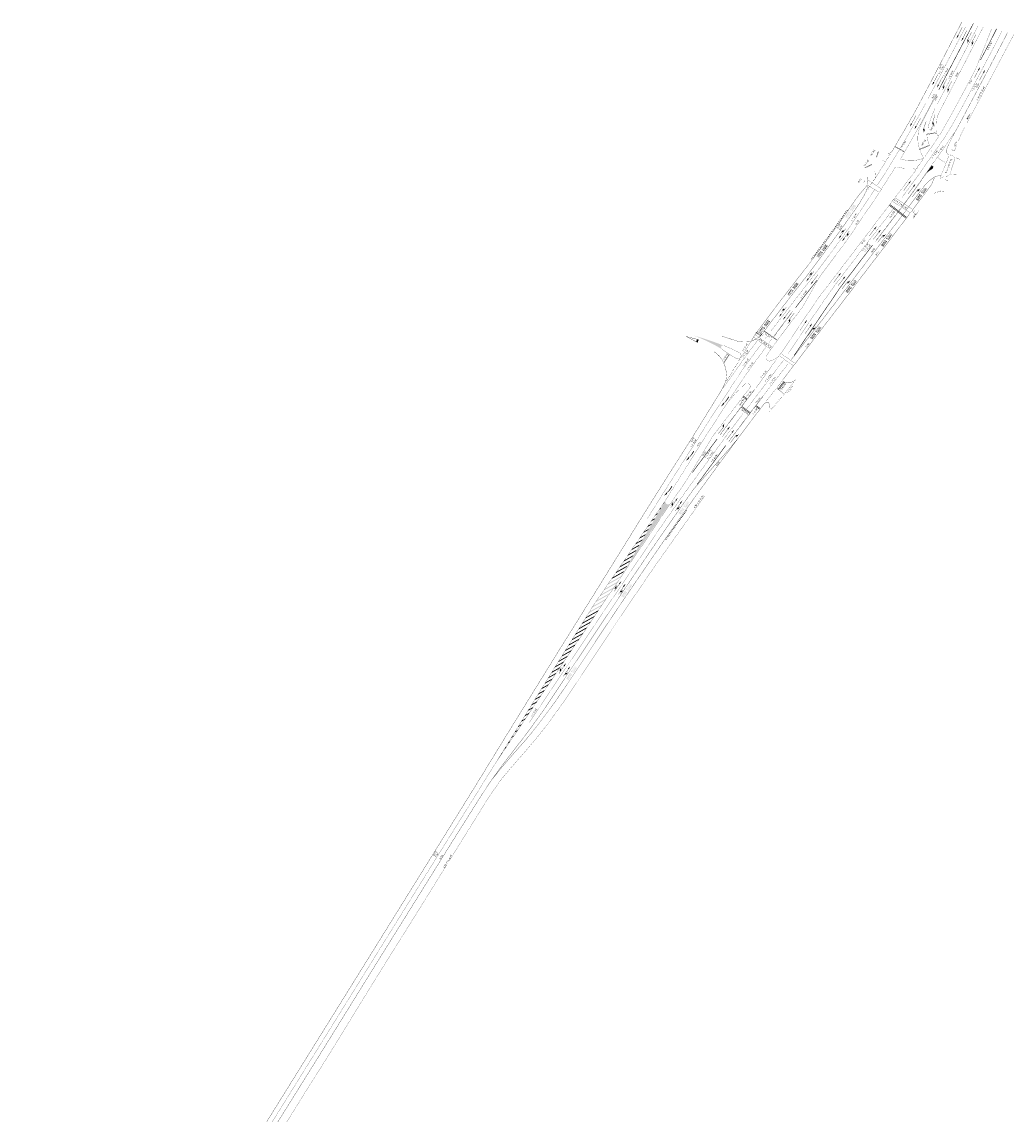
# Model space of a CAD drawing. Extents: x 117783 to 130571, y 447689 to 453929.
# Tile 22 of 22: x 129977 to 130571, y 453275 to 453929. Entities that reach past the tile are written whole.
import ezdxf

# ---------------------------------------------------------------- set-up
doc = ezdxf.new("R2010")
doc.units = 0
doc.header["$LTSCALE"] = 4
doc.header["$MEASUREMENT"] = 0
for name, pattern in [('030270', [0.75, 0.0675, -0.6825]), ('050050', [0.25, 0.1175, -0.1325]), ('11', [0.5, 0.25, -0.25]), ('13', [1, 0.25, -0.75])]:
    doc.linetypes.add(name, pattern=pattern)
for name, color, linetype in [('TM-ASS-T_C_10', 7, 'CONTINUOUS'), ('TM-KTS-T_C_15', 7, 'CONTINUOUS'), ('TM-L_03-27_10', 7, '030270'), ('TM-L_05-05_10', 7, '050050'), ('TM-L_1-1_10', 7, '11'), ('TM-L_1-3_10', 7, '13'), ('TM-L_1-3_30', 7, '13'), ('TM-L_C_10', 7, 'CONTINUOUS'), ('TM-L_C_15', 7, 'CONTINUOUS'), ('TM-PIJL', 7, 'CONTINUOUS'), ('TM-STS-T_C_15', 7, 'CONTINUOUS'), ('TM-STS-T_C_30', 7, 'CONTINUOUS'), ('TM-SYMBOOL', 7, 'CONTINUOUS'), ('TM-T025TEKST', 7, 'CONTINUOUS')]:
    doc.layers.add(name, color=color, linetype=linetype)
doc.styles.add('ISO', font='ISO')
doc.styles.get("Standard").update_dxf_attribs({"font": 'ISO'})

# ---------------------------------------------------------------- blocks, each defined once
blk = doc.blocks.new('bus-g')
at = {"layer": 'TM-SYMBOOL'}
h = blk.add_hatch(color=256, dxfattribs=at)
h.paths.add_polyline_path([(-0.33, 9.07), (-0.23, 9.07), (-0.23, 5.07), (-0.33, 5.07)])
h.paths.add_polyline_path([(0.35, 9.07), (0.35, 5.07), (0.45, 5.07), (0.45, 7.94), (0.73, 5.07), (0.83, 5.07), (0.83, 9.07), (0.73, 9.07), (0.73, 6.18), (0.45, 9.07)])
edge = h.paths.add_edge_path()
edge.add_line((0.2, 9.07), (0.2, 5.76))
edge.add_arc((-2.49, 5.82), 2.69, 345.32648, 358.63956, ccw=False)
edge.add_arc((-0.03, 5.18), 0.148, 308.40295, 344.43628, ccw=False)
edge.add_arc((0.05, 5.09), 0.0298, 225.94949, 305.7347, ccw=False)
edge.add_arc((0.09, 5.16), 0.111, 211.79846, 232.63913, ccw=False)
edge.add_arc((0.3, 5.26), 0.343, 193.95768, 208.65287, ccw=False)
edge.add_arc((-0.41, 5.12), 0.382, 9.34089, 30.09786)
edge.add_line((-0.08, 5.31), (-0.04, 5.72))
edge.add_arc((0.04, 5.75), 0.0903, 196.60178, 231.60962)
edge.add_arc((0.01, 5.69), 0.0303, 217.44018, 313.76601)
edge.add_arc((0, 5.72), 0.053, 303.26268, 340.13444)
edge.add_arc((-0.69, 5.97), 0.793, 339.81203, 359.08629)
edge.add_line((0.1, 5.96), (0.1, 9.07))
edge.add_line((0.1, 9.07), (0.2, 9.07))
edge = h.paths.add_edge_path()
edge.add_line((-0.23, 4.05), (-0.23, 1.26))
edge.add_arc((3.97, 1.21), 4.2, 179.28481, 193.4194)
edge.add_line((-0.11, 0.23), (-0.08, 0.11))
edge.add_arc((0.21, 0.19), 0.302, 193.97833, 210.73894)
edge.add_arc((0.02, 0.08), 0.0883, 213.61409, 241.94917)
edge.add_arc((0, 0.05), 0.0471, 245.85839, 294.14222)
edge.add_arc((-0.02, 0.08), 0.0883, 298.05083, 326.38591)
edge.add_arc((-0.21, 0.19), 0.302, 329.26106, 346.02167)
edge.add_line((0.08, 0.11), (0.13, 0.34))
edge.add_arc((-3.97, 1.21), 4.2, 348.04968, 360.71519)
edge.add_line((0.22, 1.26), (0.22, 4.05))
edge.add_line((0.22, 4.05), (0.11, 4.05))
edge.add_line((0.11, 4.05), (0.11, 1.06))
edge.add_arc((-1.17, 1.05), 1.29, -12.12383, 0.31717, ccw=False)
edge.add_arc((-0.63, 0.9), 0.723, 339.80357, 350.19218, ccw=False)
edge.add_arc((-0.33, 0.85), 0.432, 323.39476, 332.42313, ccw=False)
edge.add_arc((0, 0.62), 0.0266, 229.10591, 310.89409, ccw=False)
edge.add_arc((0.17, 0.75), 0.249, 202.81103, 218.23908, ccw=False)
edge.add_arc((0.62, 0.9), 0.723, 189.80782, 200.19643, ccw=False)
edge.add_arc((1.17, 1.05), 1.29, 179.68283, 192.12383, ccw=False)
edge.add_line((-0.12, 1.06), (-0.12, 4.05))
edge.add_line((-0.12, 4.05), (-0.23, 4.05))
edge = h.paths.add_edge_path()
edge.add_arc((-2.22, 3.55), 1.78, 10.00226, 16.66892, ccw=False)
edge.add_arc((-4.64, 3.09), 4.25, 2.26593, 10.39241, ccw=False)
edge.add_line((-0.4, 3.26), (-0.4, 2.96))
edge.add_arc((-4.04, 3.05), 3.64, 349.16506, 358.51317, ccw=False)
edge.add_arc((-1.47, 2.02), 1.06, 8.60363, 19.19413, ccw=False)
edge.add_arc((-2.94, 1.7), 2.57, 1.92645, 10.64249, ccw=False)
edge.add_arc((-6.96, 1.37), 6.6, -3.03036, 3.66006, ccw=False)
edge.add_arc((-7.96, 1.39), 7.6, 352.50615, 357.23014, ccw=False)
edge.add_arc((-1.47, 0.52), 1.05, 342.51929, 353.35455, ccw=False)
edge.add_arc((-0.82, 0.31), 0.371, 316.21226, 342.04534, ccw=False)
edge.add_line((-0.55, 0.06), (-0.81, 0.06))
edge.add_line((-0.81, 0.06), (-0.81, 4.06))
edge.add_line((-0.81, 4.06), (-0.51, 4.06))
edge = h.paths.add_edge_path(flags=16)
edge.add_line((-0.71, 3.47), (-0.71, 2.49))
edge.add_line((-0.71, 2.49), (-0.6, 2.49))
edge.add_arc((-0.64, 2.58), 0.0963, 297.02276, 339.88144)
edge.add_arc((-0.96, 2.69), 0.431, 339.92937, 354.44692)
edge.add_arc((-3.96, 2.98), 3.45, 354.39641, 365.68683)
edge.add_arc((-0.82, 3.3), 0.292, 4.9564, 27.69072)
edge.add_arc((-0.62, 3.41), 0.0622, 23.20844, 76.89917)
edge.add_line((-0.6, 3.47), (-0.71, 3.47))
edge = h.paths.add_edge_path()
edge.add_arc((0.56, 4.11), 0.0429, 51.02385, 128.97615)
edge.add_arc((0.59, 4.05), 0.106, 122.43386, 163.92572)
edge.add_arc((3.73, 3.16), 3.36, 164.14852, 174.51008)
edge.add_arc((4.79, 3), 4.44, 173.73575, 180.5278)
edge.add_arc((5.27, 3), 4.91, 180.47457, 190.53388)
edge.add_arc((1.67, 2.36), 1.27, 191.92332, 206.4121)
edge.add_arc((-0.12, 1.4), 0.771, 7.62052, 30.94126, ccw=False)
edge.add_arc((-1.04, 1.18), 1.72, -3.51271, 10.83648, ccw=False)
edge.add_arc((-1.69, 1.25), 2.37, 351.28516, 355.74265, ccw=False)
edge.add_arc((-2.1, 1.31), 2.78, 347.16611, 351.40993, ccw=False)
edge.add_arc((0.5, 0.72), 0.121, 315.88792, 343.8895, ccw=False)
edge.add_arc((0.56, 0.66), 0.0299, 232.47851, 306.65334, ccw=False)
edge.add_arc((0.59, 0.69), 0.0628, 204.86594, 231.20342, ccw=False)
edge.add_arc((0.94, 0.85), 0.452, 193.34913, 204.04252, ccw=False)
edge.add_arc((4.27, 1.76), 3.9, 189.86077, 195.06519, ccw=False)
edge.add_line((0.43, 1.09), (0.33, 0.74))
edge.add_arc((3.73, 1.12), 3.42, 186.41855, 197.61354)
edge.add_arc((0.62, 0.13), 0.149, 195.04485, 228.65658)
edge.add_arc((0.55, 0.05), 0.0439, 224.20204, 317.59717)
edge.add_arc((0.48, 0.12), 0.148, 314.99372, 336.84674)
edge.add_arc((-0.82, 0.72), 1.58, 335.32717, 352.23754)
edge.add_arc((-4.42, 1.22), 5.21, 352.17611, 357.72548)
edge.add_arc((-6.66, 1.31), 7.45, 357.73914, 361.34455)
edge.add_arc((-1.28, 1.49), 2.07, 359.86284, 373.21278)
edge.add_arc((-0.49, 1.75), 1.24, 9.77853, 26.91189)
edge.add_arc((0.9, 2.54), 0.361, 206.5047, 219.67942, ccw=False)
edge.add_arc((1.66, 2.91), 1.21, 177.56515, 206.01267, ccw=False)
edge.add_arc((3.07, 2.99), 2.62, 169.20161, 180.57462, ccw=False)
edge.add_arc((0.76, 3.42), 0.269, 146.99109, 168.04395, ccw=False)
edge.add_arc((0.55, 3.55), 0.0234, 45.69943, 129.32329, ccw=False)
edge.add_arc((0.37, 3.43), 0.243, 10.54428, 33.40277, ccw=False)
edge.add_arc((-3.35, 2.46), 4.09, 8.4367, 14.34387, ccw=False)
edge.add_line((0.69, 3.06), (0.78, 3.42))
edge.add_arc((-2.47, 3.05), 3.27, 6.54636, 17.41305)
edge.add_arc((0.41, 3.97), 0.248, 15.1535, 44.28033)
edge = h.paths.add_edge_path(flags=16)
edge.add_arc((-0.57, 1.92), 0.0349, 39.57858, 87.39844, ccw=False)
edge.add_arc((-0.68, 1.82), 0.188, 12.01769, 42.30013, ccw=False)
edge.add_arc((-3.69, 1.38), 3.22, -6.96684, 8.52372, ccw=False)
edge.add_arc((-0.94, 1.02), 0.455, 337.36889, 355.59192, ccw=False)
edge.add_arc((-0.6, 0.89), 0.0859, 294.71455, 334.4263, ccw=False)
edge.add_line((-0.56, 0.81), (-0.71, 0.81))
edge.add_line((-0.71, 0.81), (-0.71, 1.96))
edge.add_line((-0.71, 1.96), (-0.57, 1.96))
h.paths.add_polyline_path([(-0.81, 9.06), (-0.71, 9.06), (-0.71, 5.66), (-0.49, 5.66), (-0.49, 5.06), (-0.81, 5.06)])
blk = doc.blocks.new('vobul')
at = {"layer": 'TM-PIJL'}
blk.add_hatch(color=256, dxfattribs=at).paths.add_polyline_path([(0, 0.08), (4.6, 0.08), (5.2, 0.67), (4, 0.67), (5.7, 0.98), (7.5, 0.67), (6.2, 0.67), (5.45, -0.08), (0, -0.08)])
blk = doc.blocks.new('vobudr')
at = {"layer": 'TM-PIJL'}
blk.add_hatch(color=256, dxfattribs=at).paths.add_polyline_path([(2.55, -1.05), (0.85, -0.75), (2.05, -0.75), (1.45, -0.15), (0, -0.15), (0, 0), (5.45, 0), (5.45, 0.3), (7.5, -0.08), (5.45, -0.45), (5.45, -0.15), (2.45, -0.15), (3.05, -0.75), (4.35, -0.75)])
blk = doc.blocks.new('vobud')
at = {"layer": 'TM-PIJL'}
blk.add_hatch(color=256, dxfattribs=at).paths.add_polyline_path([(5.45, -0.38), (7.5, 0), (5.45, 0.38), (5.45, 0.08), (0, 0.08), (0, -0.08), (5.45, -0.08)])
blk = doc.blocks.new('vobudl')
at = {"layer": 'TM-PIJL'}
blk.add_hatch(color=256, dxfattribs=at).paths.add_polyline_path([(2.55, 0.98), (0.85, 0.68), (2.05, 0.68), (1.45, 0.08), (0, 0.08), (0, -0.08), (5.45, -0.08), (5.45, -0.38), (7.5, 0), (5.45, 0.38), (5.45, 0.08), (2.45, 0.08), (3.05, 0.68), (4.35, 0.68)])
blk = doc.blocks.new('vobur')
at = {"layer": 'TM-PIJL'}
blk.add_hatch(color=256, dxfattribs=at).paths.add_polyline_path([(0, -0.08), (4.6, -0.08), (5.2, -0.68), (4, -0.68), (5.7, -0.98), (7.5, -0.68), (6.2, -0.68), (5.45, 0.08), (0, 0.08)])
blk = doc.blocks.new('vebur')
at = {"layer": 'TM-PIJL'}
h = blk.add_hatch(color=256, dxfattribs=at)
edge = h.paths.add_edge_path()
edge.add_line((0, -0.23), (0, 0.23))
edge.add_line((0, 0.23), (0.9, 0.23))
edge.add_arc((0.9, -16.6), 16.83, 75.4353, 90, ccw=False)
edge.add_line((5.13, -0.32), (5.63, -0.07))
edge.add_line((5.63, -0.07), (7.5, -0.99))
edge.add_line((7.5, -0.99), (4.38, -0.7))
edge.add_line((4.38, -0.7), (4.91, -0.43))
edge.add_arc((1.44, -30.25), 30.03, 83.35925, 90)
edge.add_line((1.44, -0.23), (0, -0.23))
blk = doc.blocks.new('dht')
at = {"layer": 'TM-SYMBOOL'}
blk.add_hatch(color=256, dxfattribs=at).paths.add_polyline_path([(0, 0), (0, 0.5), (0.47, 0.25)])
blk = doc.blocks.new('driehogr')
at = {"layer": 'TM-SYMBOOL'}
h = blk.add_hatch(color=256, dxfattribs=at)
h.paths.add_polyline_path([(0, 0), (-0.88, 7), (-1, 8), (1, 8), (0.88, 7)])
h.paths.add_polyline_path([(0.72, 7), (0, 1.21), (-0.72, 7)], flags=16)
blk = doc.blocks.new('dbl')
at = {"layer": 'TM-SYMBOOL'}
blk.add_hatch(color=256, dxfattribs=at).paths.add_polyline_path([(0, 0), (0.5, 0), (0.5, 0.5), (0, 0.5)])
blk = doc.blocks.new('driehokl')
at = {"layer": 'TM-SYMBOOL'}
h = blk.add_hatch(color=256, dxfattribs=at)
h.paths.add_polyline_path([(-0.29, 3.5), (0.29, 3.5), (0, 1.21)], flags=16)
h.paths.add_polyline_path([(-0.5, 4), (0.5, 4), (0.44, 3.5), (0, 0), (-0.44, 3.5)])

msp = doc.modelspace()

# ---------------------------------------------------------------- hatches: boundary and pattern name
at = {"layer": 'TM-SYMBOOL'}
h = msp.add_hatch(color=256, dxfattribs=at)
edge = h.paths.add_edge_path()
edge.add_arc((130536.63, 453864.3), 26.26, 234.51319, 237.24091)
edge.add_line((130522.42, 453842.22), (130521.82, 453840.85))
edge.add_arc((130526.47, 453830.86), 11.02, 114.95825, 140.36621)
edge.add_line((130517.98, 453837.89), (130517.9, 453837.94))
edge.add_line((130517.9, 453837.94), (130521.38, 453842.92))
h = msp.add_hatch(color=256, dxfattribs=at)
edge = h.paths.add_edge_path()
edge.add_arc((130333.85, 453577.29), 169.85, 68.34005, 74.61869, ccw=False)
edge.add_line((130396.54, 453735.15), (130396.51, 453735.05))
edge.add_arc((130396.17, 453733.85), 1.25, 74.17221, 106.59322)
edge.add_line((130395.81, 453735.05), (130395.53, 453734.88))
edge.add_arc((130396.33, 453734.12), 1.09, 136.46586, 199.79899)
edge.add_arc((130397.51, 453734.78), 2.44, 204.81543, 233.49271)
edge.add_line((130396.06, 453732.82), (130396, 453732.73))
edge.add_arc((130345.32, 453650.28), 96.79, 58.42056, 69.69644)
for points in [[(130364.27, 453640.02, -0.687966), (130362.02, 453642.42), (130335.97, 453598)], [(130361.28, 453641.16), (130361.04, 453641.03), (130360.39, 453640.09), (130360.77, 453640.31)], [(130357.57, 453634.84), (130356.3, 453634.13), (130355.66, 453633.19), (130357.07, 453633.99)], [(130359.42, 453638), (130358.67, 453637.58), (130358.03, 453636.64), (130358.92, 453637.15)], [(130353.86, 453628.52), (130351.56, 453627.22), (130350.92, 453626.29), (130353.36, 453627.67)], [(130355.21, 453630.83), (130355.72, 453631.68), (130353.93, 453630.68), (130353.29, 453629.74)], [(130349.66, 453621.35), (130350.16, 453622.2), (130346.83, 453620.32), (130346.18, 453619.39)], [(130351.51, 453624.51), (130352.01, 453625.36), (130349.19, 453623.77), (130348.55, 453622.84)], [(130345.95, 453615.03), (130346.45, 453615.88), (130342.09, 453613.42), (130341.44, 453612.49)], [(130347.8, 453618.19), (130348.31, 453619.04), (130344.46, 453616.87), (130343.81, 453615.94)], [(130342.24, 453608.71), (130342.75, 453609.56), (130337.35, 453606.52), (130336.71, 453605.58)], [(130344.1, 453611.87), (130344.6, 453612.72), (130339.72, 453609.97), (130339.08, 453609.03)], [(130338.54, 453602.39), (130339.04, 453603.24), (130332.61, 453599.62), (130331.97, 453598.68)], [(130340.39, 453605.55), (130340.89, 453606.4), (130334.98, 453603.07), (130334.34, 453602.13)], [(130332.84, 453592.83), (130333.47, 453593.76), (130325.51, 453589.27), (130324.86, 453588.33)], [(130335.14, 453596.24), (130335.76, 453597.17), (130327.88, 453592.72), (130327.23, 453591.78)], [(130336.68, 453599.23), (130337.19, 453600.08), (130330.25, 453596.17), (130329.6, 453595.23)], [(130330.55, 453589.42), (130331.17, 453590.35), (130323.14, 453585.82), (130322.5, 453584.88)], [(130318.47, 453578.95, 0.000019), (130317.91, 453578.07), (130325.95, 453582.6), (130326.57, 453583.53)], [(130328.25, 453586.01), (130328.87, 453586.94), (130320.77, 453582.37), (130320.13, 453581.43)], [(130321.36, 453575.78), (130321.98, 453576.7), (130314.39, 453572.42, 0.000019), (130313.84, 453571.54)], [(130323.65, 453579.19), (130324.28, 453580.11), (130316.43, 453575.69, 0.000019), (130315.87, 453574.8)], [(130316.76, 453568.96), (130317.38, 453569.88), (130310.32, 453565.9, 0.000019), (130309.76, 453565.01)], [(130319.06, 453572.37), (130319.68, 453573.29), (130312.35, 453569.16, 0.000019), (130311.8, 453568.27)], [(130312.17, 453562.14), (130312.79, 453563.06), (130306.25, 453559.37, 0.000019), (130305.7, 453558.49)], [(130314.46, 453565.55), (130315.09, 453566.47), (130308.28, 453562.63, 0.000019), (130307.73, 453561.75)], [(130307.57, 453555.32), (130308.2, 453556.24), (130302.2, 453552.86, 0.000019), (130301.65, 453551.97)], [(130309.87, 453558.73), (130310.49, 453559.65), (130304.22, 453556.11, 0.000019), (130303.67, 453555.23)], [(130302.98, 453548.49), (130303.6, 453549.42), (130298.15, 453546.34, 0.000019), (130297.6, 453545.46)], [(130305.27, 453551.9), (130305.9, 453552.83), (130300.17, 453549.6, 0.000019), (130299.62, 453548.72)], [(130298.38, 453541.67), (130299.01, 453542.6), (130294.11, 453539.84, 0.000019), (130293.56, 453538.95)], [(130300.68, 453545.08), (130301.3, 453546.01), (130296.13, 453543.09, 0.000019), (130295.58, 453542.21)], [(130294.41, 453535.78), (130290.07, 453533.33, 0.000019), (130289.53, 453532.45), (130293.79, 453534.85)], [(130296.08, 453538.26), (130296.71, 453539.19), (130292.09, 453536.58, 0.000019), (130291.54, 453535.7)], [(130289.19, 453528.03), (130289.82, 453528.96), (130286.05, 453526.83, 0.000019), (130285.5, 453525.95)], [(130291.49, 453531.44), (130292.11, 453532.37), (130288.06, 453530.08, 0.000019), (130287.51, 453529.2)], [(130284.6, 453521.21), (130285.22, 453522.14), (130282.03, 453520.34, 0.000019), (130281.49, 453519.46)], [(130286.89, 453524.62), (130287.52, 453525.55), (130284.04, 453523.58, 0.000019), (130283.49, 453522.7)], [(130280, 453514.39), (130280.63, 453515.31), (130278.02, 453513.85, 0.000019), (130277.48, 453512.97)], [(130282.3, 453517.8), (130282.92, 453518.73), (130280.03, 453517.09, 0.000019), (130279.48, 453516.21)], [(130277.7, 453510.98), (130278.33, 453511.9), (130276.02, 453510.6, 0.000019), (130275.48, 453509.72)], [(130273.11, 453504.16), (130273.73, 453505.08), (130272.02, 453504.12, 0.000019), (130271.48, 453503.24)], [(130275.41, 453507.57), (130276.03, 453508.49), (130274.02, 453507.36, 0.000019), (130273.48, 453506.48)], [(130269.14, 453498.26), (130268.03, 453497.64, 0.000019), (130267.49, 453496.76), (130268.52, 453497.34)], [(130271.44, 453501.67), (130270.03, 453500.88, 0.000019), (130269.49, 453500), (130270.81, 453500.75)], [(130264.54, 453491.44), (130264.05, 453491.16, 0.000019), (130263.51, 453490.28), (130263.92, 453490.52)], [(130266.84, 453494.85), (130266.04, 453494.4, 0.000019), (130265.5, 453493.52), (130266.22, 453493.93)]]:
    msp.add_hatch(color=256, dxfattribs=at).paths.add_polyline_path(points)

# ---------------------------------------------------------------- linework, layer by layer
at = {"layer": 'TM-ASS-T_C_10', "const_width": 0.1, "flags": 128}
msp.add_lwpolyline([(130249.96, 453468.53), (130231.52, 453439.07), (130216.99, 453415.73), (130216.99, 453415.73)], dxfattribs=at)
at = {"layer": 'TM-ASS-T_C_10', "const_width": 0.1}
msp.add_lwpolyline([(130216.99, 453415.73), (130187.92, 453368.96), (130149.51, 453307.18), (130117.34, 453255.46, -0.001518)], format="xyb", dxfattribs=at)
at = {"layer": 'TM-KTS-T_C_15', "const_width": 0.15}
for points in [[(130247.43, 453470.18), (130229.08, 453440.64), (130217.63, 453422.22), (130189.09, 453376.25), (130179.85, 453361.38), (130147.09, 453308.67), (130114.74, 453256.66, -0.002935)], [(130252.55, 453467.01), (130233.99, 453437.53), (130222.68, 453419.33), (130190.35, 453367.45), (130152.03, 453305.7), (130119.74, 453253.96, -0.000812)]]:
    msp.add_lwpolyline(points, format="xyb", dxfattribs=at)
at = {"layer": 'TM-L_03-27_10', "const_width": 0.1, "flags": 128}
for points in [[(130570.67, 453921.55), (130570.02, 453920.38), (130551.74, 453885.8), (130547.34, 453877.43), (130542.42, 453868.27)], [(130541.13, 453865.87), (130539.02, 453861.7), (130538.36, 453860.26), (130537.27, 453857.46)]]:
    msp.add_lwpolyline(points, dxfattribs=at)
for points in [[(130385.53, 453645.2), (130364.97, 453616.27, 0.007123), (130341.22, 453581.9), (130320.55, 453550.95), (130306.24, 453529.57), (130301.24, 453522.08, -0.008588), (130294.83, 453513.18, -0.011792), (130287.9, 453503.94, -0.01164), (130281.91, 453496.59, -0.000284), (130271.49, 453484.59, 0.01442), (130263.48, 453475.04), (130261.32, 453472.05), (130256.64, 453465.25), (130253.89, 453460.98), (130232.4, 453426.41)], [(130230.96, 453424.09), (130222.33, 453410.14, -0.001564), (130196.7, 453369.17), (130186.17, 453352.23, 0.002303), (130166.78, 453320.66), (130157.4, 453305.53), (130147.25, 453289.54), (130137.32, 453273.5), (130110.56, 453230.61), (130102.88, 453218.82), (130094.44, 453206.17), (130085.78, 453193.57, -0.003378), (130067.82, 453169.31), (130051.8, 453148.13), (130045.11, 453138.66), (130040.49, 453131.5), (130035.76, 453123.81, 0.012952), (130032.28, 453117.81), (130031.09, 453115.49), (130026.24, 453105.61), (130024.29, 453101.22, 0.006613), (130021.54, 453094.6), (130020.29, 453091.41), (130017.07, 453082.85), (130015.74, 453079), (130013.33, 453071.62, 0.001642), (129995.23, 453015.35), (129989.64, 452998.37, 0.003023), (129980.11, 452968.4, -0.008638), (129976.64, 452958.41)]]:
    msp.add_lwpolyline(points, format="xyb", dxfattribs=at)
at = {"layer": 'TM-L_05-05_10', "const_width": 0.1, "flags": 128}
for points in [[(130531.75, 453848.86), (130526.35, 453835.4)], [(130532.07, 453837.3), (130535.34, 453847.27)], [(130491.18, 453828.98), (130483.22, 453834.16)], [(130483.24, 453831.01), (130489.57, 453826.98)], [(130509.9, 453816.63), (130499.49, 453823.54)], [(130497.93, 453821.48), (130508.37, 453814.6)], [(130424.78, 453732.76), (130414.69, 453740.14)], [(130425.85, 453734.2), (130415.75, 453741.57)], [(130430.44, 453728.71), (130438.2, 453723.23)], [(130431.47, 453730.09), (130439.23, 453724.61)]]:
    msp.add_lwpolyline(points, dxfattribs=at)
at = {"layer": 'TM-L_1-1_10', "const_width": 0.1, "flags": 128}
for points in [[(130521.74, 453843.78, 0.021278), (130534.87, 453862.66)], [(130530.8, 453827.61, 0.045242), (130527.81, 453827.5)], [(130418.51, 453740.17, -0.000012), (130419.1, 453740.98)], [(130423.71, 453736.37, -0.000029), (130425.49, 453738.78, -0.005624)], [(130399.86, 453702.08, -0.012771), (130408.67, 453715.54), (130414.11, 453723.3), (130422.07, 453734.14)]]:
    msp.add_lwpolyline(points, format="xyb", dxfattribs=at)
for points in [[(130517.28, 453848.2), (130525.76, 453860.58)], [(130535.22, 453847.84), (130534.3, 453848.24)], [(130528.76, 453836.26), (130526.07, 453834.94)], [(130483.06, 453832.99), (130483.13, 453833.98)], [(130490.53, 453827.68), (130489.99, 453826.83)], [(130498.65, 453822.73), (130499.26, 453823.52)], [(130513.87, 453816.09), (130512.19, 453813.61)], [(130509.21, 453815.42), (130508.61, 453814.62)], [(130396.34, 453709.55), (130400.66, 453715.47), (130403.9, 453720), (130408.87, 453727.06), (130416.87, 453737.94)], [(130412.94, 453737.28), (130407.25, 453727.87)], [(130416.07, 453709.55), (130428.27, 453726.64)], [(130421.15, 453705.92), (130435.29, 453724.06)], [(130432.29, 453705.07), (130439.17, 453713.65)], [(130422.39, 453701.94), (130427.96, 453709)]]:
    msp.add_lwpolyline(points, dxfattribs=at)
at = {"layer": 'TM-L_1-3_10', "const_width": 0.1, "flags": 128}
for points in [[(130563.4, 453923.47, -0.004887), (130558.7, 453914.13, -0.001401), (130538.83, 453876.52), (130533.1, 453866.2, 0.004701), (130529.08, 453859.69, 0.004946), (130513.92, 453837.83), (130509.34, 453831.72, -0.00887), (130503.27, 453823.39, -0.00887)], [(130549.16, 453926.65, -0.001284), (130524.78, 453879.8)], [(130517.67, 453880.06, -0.009126), (130513.84, 453872.99, -0.003636), (130504.37, 453856.38, -0.002724), (130496.28, 453842.9, -0.00982), (130488.72, 453830.97)], [(130523.39, 453877.11, 0.01437), (130520.3, 453869.65, 0.046978), (130519.09, 453864.9)], [(130521.12, 453851.86, 0.010556), (130521.61, 453850.99)], [(130525.18, 453847.5, 0.050972), (130529.38, 453844.8)], [(130425.1, 453743.78), (130427.25, 453746.6), (130448.49, 453774.06), (130453.33, 453780.38, 0.003317), (130467.44, 453799.33, 0.00752), (130474.8, 453809.91), (130478.23, 453815.12, 0.007216), (130487.18, 453828.39)], [(130499.4, 453818.25, -0.001256), (130479, 453791.73), (130463.66, 453771.61), (130457.01, 453762.22), (130455.73, 453760.4), (130447.09, 453747.67), (130440.42, 453737.76), (130435.29, 453730.15)], [(130421.69, 453739.22, -0.000012), (130422.28, 453740.03)], [(130351, 453631.36, -0.0023), (130379.88, 453677), (130386.88, 453688.26), (130389.22, 453691.89), (130397.82, 453704.9), (130403.32, 453713.51, -0.008168), (130409.17, 453722.12), (130411.43, 453725.26), (130419.32, 453736)], [(130280.39, 453509.42), (130297.59, 453534.97), (130318.65, 453566.45), (130357.58, 453624.12, -0.003025), (130373.69, 453647.1, -0.002499), (130379.35, 453654.95, -0.001297), (130382.31, 453659.01), (130397.38, 453679.64), (130398.92, 453681.76), (130406.93, 453692.39), (130408.43, 453694.39)]]:
    msp.add_lwpolyline(points, format="xyb", dxfattribs=at)
for points in [[(130541.71, 453926.03), (130519.06, 453882.71)], [(130410.15, 453696.66), (130418.61, 453707.74), (130432.52, 453726.13)]]:
    msp.add_lwpolyline(points, dxfattribs=at)
at = {"layer": 'TM-L_1-3_30', "const_width": 0.3, "flags": 128}
for points in [[(130546.33, 453928.03), (130525.62, 453888.32)], [(130485.99, 453795.26), (130481.69, 453789.67), (130466.36, 453769.55), (130460.03, 453760.19), (130458.74, 453758.37), (130450.1, 453745.64), (130443.43, 453735.73), (130439.07, 453729.27)], [(130392.89, 453679.2), (130378.07, 453659.07)]]:
    msp.add_lwpolyline(points, dxfattribs=at)
for points in [[(130560.22, 453924.78, -0.007115), (130550.58, 453906.12)], [(130439.82, 453757.77, -0.000475), (130452.76, 453774.27)], [(130398.14, 453675.36), (130384.76, 453657.21, 0.001587), (130380.95, 453652, 0.001587)]]:
    msp.add_lwpolyline(points, format="xyb", dxfattribs=at)
at = {"layer": 'TM-L_C_10', "const_width": 0.1, "flags": 128}
for points in [[(130547.98, 453901.39), (130545.3, 453896.13), (130543, 453891.77), (130541.91, 453889.7), (130538.93, 453884.11), (130537.07, 453880.66), (130534.09, 453875.19), (130533.45, 453874.01), (130530, 453867.88), (130526.55, 453861.75), (130526.38, 453861.48, -0.105576), (130525.65, 453860.91, -0.196956), (130525.04, 453860.88, -0.238494), (130524.58, 453861.38, -0.021838), (130524.48, 453861.82, -0.010414), (130524.33, 453862.71, -0.004535), (130524.15, 453864.03, -0.03371), (130524.25, 453869.31, -0.077112), (130525.11, 453872.98, -0.024583), (130526.47, 453875.97), (130552.25, 453925.95)], [(130557.25, 453924.82, -0.000523), (130547.97, 453901.43, -0.000523)], [(130524.38, 453885.58), (130520.93, 453878.99), (130514.91, 453867.51, 0.207876), (130514.48, 453851.57), (130514.51, 453851.47, 0.070236), (130516.69, 453847.28, -0.166294), (130502.67, 453846.78), (130514.64, 453867.65), (130520.66, 453879.13), (130524.12, 453885.72)], [(130518.41, 453861.73, 0.08726), (130520.01, 453854.83, 0.027268), (130520.01, 453854.83)], [(130487.31, 453839.47, -0.072239), (130487.5, 453835.22), (130493.86, 453845.27), (130491.98, 453845.96)], [(130504.95, 453820.12, 0.007356), (130512.03, 453829.82), (130521.26, 453843.01)], [(130491.42, 453829.06), (130499.19, 453841.31, -0.171194), (130499.92, 453841.95, -0.1374), (130500.86, 453842, 0.059001), (130505.48, 453841.21, 0.02565), (130509.3, 453841.22, -0.094337), (130510.63, 453841.09, -0.103637), (130511.39, 453840.62, -0.255876), (130511.63, 453839.96, -0.140143), (130511.48, 453839.55), (130499.34, 453823.64)], [(130505.12, 453820.01), (130509.34, 453825.73, 0.00499), (130517.94, 453837.91, 0.00499)], [(130497.63, 453821.38), (130490.24, 453811.7), (130478.54, 453796.29), (130466.13, 453780.03), (130454.15, 453764.44), (130451.92, 453761.27), (130443.88, 453749.39), (130437.2, 453739.49), (130431.14, 453730.49), (130430.09, 453729.06, -0.083002), (130429.48, 453728.33, -0.064892), (130425.17, 453725.98, -0.01785), (130424.56, 453725.81, -0.350348), (130422.45, 453726.85, -0.138698), (130422.29, 453727.73, -0.071123), (130422.48, 453728.63), (130422.91, 453729.68, -0.040224), (130423.5, 453730.66), (130424.91, 453732.67), (130432.42, 453742.85, -0.006491), (130442.57, 453756.14), (130443.93, 453758.05), (130444.9, 453759.59), (130449.99, 453768.69), (130454.34, 453776.36), (130455.43, 453777.86, 0.003297), (130467.84, 453794.49, 0.006873), (130471.84, 453799.98), (130477.59, 453808.32), (130480.96, 453813.44, 0.00747), (130489.83, 453826.58)], [(130426.47, 453740.12, -0.005811), (130437.91, 453755.45)], [(130426.63, 453740, -0.00581), (130438.07, 453755.33)], [(130396.03, 453732.78), (130397.26, 453731.84, 0.012833), (130402.33, 453728.54, 0.026324), (130404.09, 453727.56, 0.114433), (130405.65, 453727.25, 0.202735), (130406.85, 453727.85, 0.208141), (130407.21, 453729.33, 0.10153), (130406.84, 453730.31), (130406.61, 453730.54, 0.024506), (130404.93, 453731.46), (130401.26, 453733.17, 0.010793), (130397.75, 453734.69, 0.031931), (130396.52, 453735.1)], [(130415.27, 453708.89), (130414.49, 453707.87), (130406.63, 453697.65, 0.002729), (130394.58, 453681.68, 0.002729)], [(130415.43, 453708.78), (130414.65, 453707.75), (130406.78, 453697.53, 0.002729), (130394.75, 453681.57, 0.002729)], [(130420.53, 453705.14, 0.003481), (130401.1, 453679.55), (130399.84, 453677.83)], [(130420.69, 453705.01, 0.003481), (130401.26, 453679.43), (130400, 453677.71)], [(130249.96, 453468.53, -0.009226), (130260.89, 453486.02)]]:
    msp.add_lwpolyline(points, format="xyb", dxfattribs=at)
for points in [[(130536.26, 453855), (130534.95, 453851.68)], [(130504.95, 453820.12), (130500.08, 453813.73), (130487.75, 453797.69)], [(130505.12, 453820.01), (130500.23, 453813.6), (130487.9, 453797.57)], [(130510.31, 453814.78), (130511.51, 453813.86)]]:
    msp.add_lwpolyline(points, dxfattribs=at)
msp.add_lwpolyline([(130260.89, 453486.02, -0.002041), (130318.89, 453579.62), (130362.14, 453642.64), (130385.45, 453679.92), (130387.75, 453683.51), (130398.73, 453700.31, -0.029851), (130404.4, 453707.06), (130409.54, 453712.05), (130409.83, 453712.26, -0.778162), (130412.39, 453709.6), (130390.51, 453681.12), (130386.97, 453675.27), (130374.6, 453654.47, -0.00559), (130365.15, 453640.79), (130336.21, 453597.84)], format="xyb", close=True, dxfattribs=at)
at = {"layer": 'TM-L_C_15', "const_width": 0.15, "flags": 128}
for points in [[(130494.46, 453849.97, 0.256162), (130497.8, 453851.61, -0.005958), (130505.2, 453864.35), (130510.33, 453873.29), (130513.4, 453878.88), (130519.87, 453891.14), (130526.83, 453904.51), (130539.44, 453928.86)], [(130566.79, 453922.48), (130563.19, 453915.55), (130553.75, 453897.58), (130544.7, 453880.49), (130538.86, 453869.4), (130534.9, 453862.14, 0.009333), (130531.75, 453855.96, 0.016982), (130530.6, 453853.38), (130530.25, 453852.35), (130530.19, 453851.74, 0.133595), (130530.58, 453850.15, 0.114938), (130531, 453849.74), (130531.73, 453849.34)], [(130483.11, 453834.47, 0.021405), (130483.02, 453836.23)], [(130526.84, 453837.17, 0.045135), (130523.12, 453836, 0.122074), (130516.13, 453829.52), (130511.88, 453823.88), (130504.89, 453814.53)], [(130536.18, 453837.45, 0.01391), (130534.38, 453837.6, 0.015502), (130532.38, 453837.64, 0.015502)], [(130413.14, 453737.62), (130415.73, 453741.84, -0.002912), (130427.81, 453757.98, -0.004307), (130447.67, 453783.6), (130455.5, 453794.02, 0.004262), (130466.5, 453809.15, 0.003045), (130475.67, 453822.37), (130477.71, 453825.18), (130482.74, 453831.09)], [(130483.09, 453830.97, -0.097365), (130481.07, 453825.34, -0.027883), (130475.74, 453816.8), (130472.12, 453811.73), (130466.46, 453803.75), (130463.6, 453799.84), (130454.46, 453787.28, -0.002806), (130445.16, 453774.99), (130432.1, 453758.23), (130424.79, 453748.69), (130420.59, 453743, -0.14991), (130413.14, 453737.62)], [(130508.41, 453814.36), (130494.97, 453796.6, 0.001994), (130479.98, 453777.13), (130471.45, 453765.72), (130456.41, 453746.18), (130439.65, 453724.32), (130438.6, 453722.95), (130432.25, 453714.67, 0.436002), (130432.63, 453713.41, 0.061569), (130434.34, 453712.77, 0.13603), (130436.83, 453712.95), (130438.21, 453713.52), (130438.95, 453713.92), (130439.93, 453714.6)], [(130504.89, 453814.53), (130484.26, 453787.7, -0.000982), (130455.93, 453750.6), (130437.37, 453726.74)], [(130395.81, 453740.67), (130404.32, 453737.93, 0.032532), (130406.23, 453737.46, 0.100504), (130413.14, 453737.62)], [(130247.43, 453470.18), (130267.14, 453502.32, -0.000867), (130300.08, 453555.55), (130318.16, 453584.52), (130328.68, 453601.52), (130349.58, 453635.14, -0.002081), (130377.34, 453678.99), (130392.37, 453703.25), (130395.44, 453708.33), (130396.33, 453709.89, 0.025635), (130397.85, 453713.26, 0.065722), (130398.38, 453716.15, 0.040161), (130398.38, 453718.79, 0.107104), (130395.97, 453726.35, 0.058664), (130394.01, 453728.92), (130392.71, 453730.18), (130392.17, 453730.6), (130391.06, 453731.27)], [(130257.9, 453475.02), (130264.32, 453482.94), (130267.65, 453486.87), (130271.62, 453491.44), (130274.89, 453495.1), (130277.62, 453498.18), (130280.75, 453501.9), (130285.39, 453507.71), (130285.88, 453508.35), (130293.42, 453518.42), (130296.48, 453522.64), (130301.89, 453530.54), (130309.22, 453541.56), (130316.35, 453552.25), (130323.56, 453563.1), (130327.68, 453569.26), (130336.44, 453582.26), (130339.78, 453587.16), (130345.11, 453594.99), (130353.89, 453607.84), (130361.42, 453618.77), (130370.49, 453631.6), (130382.06, 453647.78), (130391.26, 453660.37), (130396.02, 453666.83), (130400.18, 453672.47), (130408.61, 453683.84), (130410.69, 453686.61), (130415.4, 453692.83), (130420.9, 453700.02, -0.100851), (130421.55, 453700.61), (130422.11, 453700.9), (130422.71, 453701.16, -0.355145), (130423.73, 453700.75, -0.104727), (130424.28, 453699.21, -0.047002), (130424.56, 453697.33), (130424.55, 453696.05, -0.099319), (130424.3, 453695.1)], [(130405.2, 453679.23), (130400.96, 453674.13), (130392.07, 453664.07), (130380.93, 453651.48), (130380.22, 453650.73), (130378.71, 453648.9, 0.002526), (130372.76, 453640.53, 0.005005), (130342.23, 453596.3), (130333.46, 453583.3), (130300.06, 453533.32), (130291.23, 453520.11), (130288.92, 453516.69), (130286.18, 453512.84), (130280.13, 453504.49), (130275.64, 453498.59), (130269.01, 453489.97), (130263.83, 453483.23), (130257.86, 453474.96), (130257.08, 453473.84), (130252.55, 453467.01)]]:
    msp.add_lwpolyline(points, format="xyb", dxfattribs=at)
for points in [[(130534.95, 453851.68), (130533.13, 453852.41)], [(130535.67, 453847.64), (130537.49, 453846.82), (130538.16, 453846.59)], [(130510.16, 453816.69), (130521.15, 453831.25), (130523.12, 453836)], [(130531.05, 453833.78), (130529.1, 453834.47)], [(130428.49, 453709.63), (130432.85, 453706.12)]]:
    msp.add_lwpolyline(points, dxfattribs=at)
at = {"layer": 'TM-STS-T_C_15', "const_width": 0.15}
for points in [[(130518.41, 453861.73), (130524.07, 453862.66)], [(130518.46, 453861.43), (130524.11, 453862.36)], [(130489.29, 453851.23), (130488.12, 453847.9)], [(130489.58, 453851.13), (130488.4, 453847.8)], [(130504.79, 453851.05), (130499.16, 453854.16)], [(130504.93, 453851.31), (130499.3, 453854.42)], [(130513.99, 453852.66), (130519.9, 453855.11)], [(130514.1, 453852.38), (130520.01, 453854.83)], [(130485.58, 453843.66), (130481.31, 453841.65)], [(130485.71, 453843.39), (130481.44, 453841.38)], [(130480.66, 453832.83), (130481.33, 453833.88)], [(130511.16, 453815.87), (130510.38, 453814.74)], [(130428.75, 453738.5), (130420.91, 453744.07)], [(130418.67, 453741), (130415.96, 453742.77)], [(130418.84, 453741.25), (130416.13, 453743.02)], [(130428.58, 453738.26), (130420.74, 453743.82)], [(130400.02, 453729.87), (130396.78, 453724.81)], [(130400.27, 453729.7), (130397.03, 453724.65)]]:
    msp.add_lwpolyline(points, dxfattribs=at)
at = {"layer": 'TM-STS-T_C_30', "const_width": 0.3}
for points in [[(130495.9, 453819.13), (130505.93, 453811.41)], [(130496.27, 453819.61), (130506.3, 453811.89)], [(130432.97, 453713.68), (130429.26, 453709.01)], [(130433.44, 453713.3), (130429.73, 453708.64)], [(130408.57, 453704.89), (130410.89, 453703.13)], [(130407.37, 453698.15), (130412.4, 453694.38)], [(130407.73, 453698.63), (130412.76, 453694.86)], [(130408.21, 453704.42), (130410.53, 453702.65)], [(130415.88, 453698.7), (130418.2, 453696.94)], [(130416.25, 453699.18), (130418.56, 453697.42)]]:
    msp.add_lwpolyline(points, dxfattribs=at)

# ---------------------------------------------------------------- block references
at = {"layer": 'TM-PIJL'}
for name, p, rotation in [('vobud', (130539.59, 453925.56), 242.8810655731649), ('vobud', (130542.52, 453924.02), 242.8810655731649), ('vobul', (130545.17, 453922.63), 242.4479238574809), ('vobul', (130547.79, 453921.28), 242.4479238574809), ('vobud', (130546.82, 453895.28), 62.13987523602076), ('vobud', (130525.11, 453897.57), 242.3688610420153), ('vobud', (130527.9, 453896.1), 242.3688610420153), ('vobul', (130530.44, 453894.82), 242.5136646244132), ('vobud', (130549.82, 453893.7), 62.13987523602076), ('vobul', (130533.3, 453893.33), 242.5136646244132), ('vobud', (130511.93, 453872.7), 240.6939965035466), ('vobud', (130514.7, 453871.21), 240.6939965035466), ('vobul', (130518.06, 453869.43), 250.7290564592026), ('vobul', (130523.3, 453873.25), 253.0965415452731), ('vobud', (130504.62, 453827.91), 54.0453320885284), ('vobud', (130507.25, 453825.9), 54.0453320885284), ('vobur', (130509.77, 453824.11), 53.9812053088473), ('vobudr', (130469.94, 453805.15), 235.2911225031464), ('vobudl', (130472.01, 453803.71), 235.2911225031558), ('vobud', (130483.86, 453800.65), 52.38553996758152), ('vobud', (130486.42, 453798.7), 52.38553996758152), ('vobur', (130488.91, 453796.8), 52.32141318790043), ('vobudr', (130450.89, 453779.46), 232.8977507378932), ('vobud', (130453.31, 453777.61), 232.8977507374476), ('vobud', (130462.63, 453772.87), 52.38553996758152), ('vobud', (130465.25, 453770.89), 52.38553996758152), ('vobur', (130467.71, 453769.03), 52.32141318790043), ('vobudr', (130434.46, 453758.14), 233.1053405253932), ('vobud', (130436.72, 453756.38), 233.1053405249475), ('vobul', (130439.07, 453754.55), 233.1053405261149), ('vobud', (130442.57, 453744.2), 56.39560613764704), ('vobud', (130445.58, 453742.17), 55.82277599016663), ('vobur', (130447.34, 453740.99), 55.34582428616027), ('vebur', (130399.92, 453704.42), 237.6863531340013), ('vobul', (130393.67, 453682.39), 52.41024384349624), ('vobud', (130396.08, 453680.59), 53.86745638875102), ('vobud', (130398.65, 453678.71), 53.59273025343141), ('vobur', (130400.97, 453676.99), 53.16261462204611), ('vebur', (130378.96, 453671.94), 238.0759799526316), ('vebur', (130365.9, 453650.91), 237.9594790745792), ('vobudl', (130365.14, 453637.83), 56.03473261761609), ('vobudr', (130367.76, 453636.06), 56.03473261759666), ('vobudl', (130331.3, 453587.87), 55.39412924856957), ('vobudr', (130333.72, 453586.24), 55.81780380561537), ('vobudl', (130298.19, 453538.62), 56.03473261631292), ('vobudr', (130300.69, 453536.93), 56.03473261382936)]:
    msp.add_blockref(name, p, dxfattribs=dict(at, rotation=rotation))
at = {"layer": 'TM-SYMBOOL'}
for name, p, rotation in [('driehokl', (130544.48, 453874.24), 152.1643144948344), ('dht', (130496.08, 453848.84), 148.1241151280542), ('dht', (130496.61, 453849.69), 148.1241151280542), ('dht', (130532.78, 453848.88), 66.91715369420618), ('dht', (130533.7, 453848.49), 66.91715369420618), ('dht', (130494.5, 453846.29), 148.1241151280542), ('dht', (130495.02, 453847.14), 148.1241151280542), ('dht', (130495.55, 453847.99), 148.1241151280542), ('dht', (130513.22, 453842.14), 146.0089486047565), ('dht', (130513.78, 453842.97), 146.0089486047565), ('dht', (130514.34, 453843.8), 146.0089486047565), ('dht', (130514.9, 453844.63), 146.0089486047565), ('dht', (130515.46, 453845.45), 146.0089486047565), ('dht', (130516.02, 453846.28), 146.0089486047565), ('dht', (130512.66, 453841.31), 146.0089486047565), ('dht', (130529.84, 453836.58), 279.8438692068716), ('dht', (130530.82, 453836.75), 279.8438692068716), ('dht', (130482.98, 453832.1), 175.6951927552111), ('dht', (130483.04, 453832.86), 175.6951927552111), ('dht', (130483.46, 453828.87), 147.5743411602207), ('dht', (130484, 453829.71), 147.5743411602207), ('dht', (130484.54, 453830.55), 147.5743411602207), ('dht', (130485.07, 453831.4), 147.5743411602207), ('dht', (130485.61, 453832.24), 147.5743411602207), ('dht', (130486.14, 453833.09), 147.5743411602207), ('dht', (130486.68, 453833.93), 147.5743411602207), ('dht', (130487.22, 453834.77), 147.5743411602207), ('bus-g', (130512.57, 453822.11), 324.2703676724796), ('dht', (130490.6, 453827.78), 327.6931426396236), ('dht', (130491.01, 453828.42), 327.6931426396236), ('dht', (130498.56, 453822.61), 143.089532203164), ('dht', (130523.14, 453826.23), 115.6278335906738), ('dht', (130524.07, 453826.6), 110.1302155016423), ('dht', (130525.02, 453826.91), 107.0954123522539), ('dht', (130525.99, 453827.17), 103.459947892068), ('dht', (130526.96, 453827.37), 100.6130093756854), ('bus-g', (130475.27, 453819.2), 146.3149743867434), ('dbl', (130471.01, 453816.14), 144.8946799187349), ('dht', (130498.11, 453822), 143.089532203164), ('dht', (130509.75, 453816.13), 323.0895322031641), ('dbl', (130466.18, 453809.27), 144.8946799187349), ('dbl', (130466.87, 453810.25), 144.8946799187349), ('dbl', (130467.56, 453811.23), 144.8946799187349), ('dbl', (130468.25, 453812.21), 144.8946799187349), ('dbl', (130468.94, 453813.2), 144.8946799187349), ('dbl', (130469.63, 453814.18), 144.8946799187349), ('dbl', (130470.32, 453815.16), 144.8946799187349), ('dht', (130509.3, 453815.52), 323.0895322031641), ('dht', (130510.87, 453811.67), 145.7976112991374), ('dht', (130511.45, 453812.54), 145.7976112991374), ('dht', (130512.04, 453813.41), 145.7976112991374), ('dbl', (130461.98, 453803.42), 144.098028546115), ('dbl', (130462.69, 453804.39), 144.098028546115), ('dbl', (130463.39, 453805.36), 144.098028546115), ('dbl', (130464.09, 453806.33), 144.098028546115), ('dbl', (130464.8, 453807.31), 144.098028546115), ('dbl', (130465.49, 453808.29), 144.8946799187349), ('dbl', (130457.04, 453796.63), 143.5405652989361), ('dbl', (130457.75, 453797.59), 143.5405652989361), ('dbl', (130458.46, 453798.56), 143.5405652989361), ('dbl', (130459.17, 453799.53), 144.098028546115), ('dbl', (130459.87, 453800.5), 144.098028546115), ('dbl', (130460.57, 453801.47), 144.098028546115), ('dbl', (130461.28, 453802.45), 144.098028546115), ('bus-g', (130491.64, 453794.64), 322.6105755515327), ('dbl', (130452.03, 453789.88), 143.1165191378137), ('dbl', (130452.76, 453790.84), 143.5405652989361), ('bus-g', (130458.5, 453795.34), 143.5535991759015), ('dbl', (130453.47, 453791.8), 143.5405652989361), ('dbl', (130454.18, 453792.77), 143.5405652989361), ('dbl', (130454.9, 453793.73), 143.5405652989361), ('dbl', (130455.61, 453794.7), 143.5405652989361), ('dbl', (130456.32, 453795.66), 143.5405652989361), ('dbl', (130449.87, 453787), 143.1165191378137), ('dbl', (130450.59, 453787.96), 143.1165191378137), ('dbl', (130451.31, 453788.92), 143.1165191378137), ('bus-g', (130440.99, 453772.49), 142.8391749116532), ('bus-g', (130470.45, 453766.94), 322.6105755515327), ('bus-g', (130423.9, 453750.19), 143.4205913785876), ('bus-g', (130449.19, 453739.1), 322.6105755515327), ('driehogr', (130374.05, 453740.65), 248.574448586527), ('dht', (130405.17, 453724.44), 148.7910625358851), ('dht', (130405.69, 453725.3), 148.7910625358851), ('dht', (130406.21, 453726.16), 148.7910625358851), ('dht', (130406.73, 453727.01), 148.8487327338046), ('dht', (130401.55, 453718.46), 148.7910625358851), ('dht', (130402.06, 453719.31), 148.7910625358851), ('dht', (130402.58, 453720.17), 148.7910625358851), ('dht', (130403.1, 453721.02), 148.7910625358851), ('dht', (130403.62, 453721.88), 148.7910625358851), ('dht', (130404.14, 453722.73), 148.7910625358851), ('dht', (130404.66, 453723.59), 148.7910625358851), ('dht', (130398.96, 453714.18), 148.7910625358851), ('dht', (130399.47, 453715.04), 148.7910625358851), ('dht', (130399.99, 453715.89), 148.7910625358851), ('dht', (130400.51, 453716.75), 148.7910625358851), ('dht', (130401.03, 453717.6), 148.7910625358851), ('dht', (130429.92, 453711.66), 322.1872256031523), ('dht', (130430.53, 453712.45), 322.1872256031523), ('dht', (130431.14, 453713.24), 322.1872256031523), ('dht', (130428.69, 453710.08), 322.1872256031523), ('dht', (130429.3, 453710.87), 322.1872256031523), ('dht', (130427.18, 453698.71), 141.1045323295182), ('dht', (130427.8, 453699.49), 141.1045323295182), ('dht', (130428.43, 453700.27), 141.1045323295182), ('dht', (130429.02, 453701.09), 141.1045323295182), ('dht', (130429.65, 453701.86), 141.1045323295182), ('dht', (130430.27, 453702.65), 141.1045323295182), ('dht', (130430.9, 453703.43), 141.1045323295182), ('dht', (130431.52, 453704.22), 141.1045323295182), ('dht', (130425.92, 453697.15), 141.1045323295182), ('dht', (130426.55, 453697.93), 141.1045323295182), ('bus-g', (130370.46, 453634.16), 325.2058321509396), ('dbl', (130372.05, 453633.24), 234.6649724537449), ('dbl', (130372.63, 453634.06), 234.6649724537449), ('dbl', (130373.21, 453634.88), 234.6649724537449), ('dbl', (130373.79, 453635.69), 234.6649724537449), ('dbl', (130374.37, 453636.51), 234.6649724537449), ('dbl', (130367.43, 453626.72), 234.6649724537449), ('dbl', (130368, 453627.53), 234.6649724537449), ('dbl', (130368.58, 453628.35), 234.6649724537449), ('dbl', (130369.16, 453629.16), 234.6649724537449), ('dbl', (130369.74, 453629.98), 234.6649724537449), ('dbl', (130370.32, 453630.8), 234.6649724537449), ('dbl', (130370.9, 453631.61), 234.6649724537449), ('dbl', (130371.47, 453632.43), 234.6649724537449), ('dbl', (130362.8, 453620.19), 234.6649724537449), ('dbl', (130363.38, 453621.01), 234.6649724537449), ('dbl', (130363.96, 453621.82), 234.6649724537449), ('dbl', (130364.53, 453622.64), 234.6649724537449), ('dbl', (130365.11, 453623.45), 234.6649724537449), ('dbl', (130365.69, 453624.27), 234.6649724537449), ('dbl', (130366.27, 453625.09), 234.6649724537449), ('dbl', (130366.85, 453625.9), 234.6649724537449), ('dbl', (130362.22, 453619.38), 234.6649724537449), ('bus-g', (130336.2, 453584.5), 326.0611437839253), ('bus-g', (130303.26, 453535.13), 326.5201178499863)]:
    msp.add_blockref(name, p, dxfattribs=dict(at, rotation=rotation))

# ---------------------------------------------------------------- texts
at = {"layer": 'TM-T025TEKST', "style": 'ISO'}
for s, rotation, p in [('1-3 (0,10)', 62.29892, (130555.32, 453912)), ('1-3 (0,10)', 61.97249, (130526.21, 453897.61)), ('(0,15)', 62.18241, (130526.31, 453900.76)), ('1-3 (0,30)', 62.29892, (130528.9, 453896.05)), ('1-3 (0,10)', 61.97249, (130531.93, 453894.71)), ('(0,10)', 62.75037, (130536.18, 453895.71)), ('(0,10)', 62.61126, (130544.27, 453891.49)), ('1-3 (0,10)', 62.29892, (130546.08, 453887.24)), ('(0,15)', 61.93786, (130548.64, 453889.1)), ('0,30-2,70 (0,10)', 61.65662, (130548.91, 453881.82)), ('(0,10)', 62.33603, (130521.89, 453882.73)), ('(0,10)', 62.33603, (130523.81, 453881.77)), ('(0,15)', 68.33286, (130535.37, 453854.25)), ('1-3 (0,10)', 55.05952, (130521.87, 453847.05)), ('1-1 (0,10)', 54.78534, (130525.75, 453850.07)), ('0,50-0,50 (0,10)', 67.98642, (130530.26, 453838.23)), ('0,50-0,50 (0,10)', 326.27749, (130498.64, 453821.99)), ('1-3 (0,10)', 56.66911, (130473.6, 453809.27)), ('(0,10)', 56.14321, (130476.32, 453807.36)), ('(0,15)', 55.32523, (130465.16, 453805.16)), ('(0,15)', 56.08722, (130466.38, 453804.15)), ('(0,10)', 52.38353, (130479.85, 453795.81)), ('1-3 (0,10)', 52.37661, (130480.28, 453791.49)), ('1-3 (0,30)', 52.37661, (130481.5, 453790.56)), ('(0,15)', 52.38353, (130485.74, 453790.62)), ('(0,15)', 52.38353, (130488.17, 453788.71)), ('1-3 (0,30)', 52.0242, (130443.34, 453763.15)), ('0,50-0,50 (0,10)', 143.8292, (130425.23, 453734.09)), ('1-1 (0,10)', 58.84873, (130408.61, 453731.36)), ('1-1 (0,10)', 53.91014, (130408.66, 453727.7)), ('(0,15)', 51.79113, (130446.36, 453733.83)), ('1-3 (0,10)', 54.17438, (130408.81, 453722.33)), ('1-1 (0,10)', 54.7365, (130411.5, 453720.42)), ('1-1 (0,10)', 52.83293, (130419.54, 453715.65)), ('1-3 (0,10)', 52.83293, (130422.16, 453713.31)), ('1-1 (0,10)', 52.83293, (130424.83, 453711.61)), ('3x(0,10)', 52.66425, (130410.93, 453704.05)), ('1-1 (0,10)', 51.10683, (130435.09, 453706.34)), ('3x(0,10)', 52.66425, (130416.14, 453700.06)), ('1-3 (0,10)', 57.32879, (130377.56, 453673.97)), ('(0,15)', 58.23671, (130377.78, 453677.2)), ('(0,10)', 56.89231, (130381.5, 453674.49)), ('1-3 (0,30)', 53.56832, (130386.04, 453667.73)), ('(0,10)', 52.41024, (130384.56, 453668.92)), ('1-3 (0,10)', 53.56832, (130387.43, 453666.76)), ('1-3 (0,30)', 53.56832, (130389.82, 453665.02)), ('(0,15)', 51.84054, (130392.65, 453662.85)), ('0,30-2,70 (0,10)', 54.25864, (130379.53, 453637.63)), ('1-3 (0,10)', 55.42253, (130281.99, 453512.7)), ('(0,15)', 58.01863, (130223.48, 453429.33)), ('(0,10)', 58.05169, (130224.67, 453428.6)), ('(0,15)', 58.01863, (130227.23, 453427.17)), ('0,30-2,70 (0,10)', 58.59182, (130229.54, 453422.07))]:
    msp.add_text(s, height=0.9, rotation=rotation, dxfattribs=at).set_placement(p)
at = {"layer": 'TM-T025TEKST'}
for s, rotation, p in [('(3x0,15)', 53.21312, (130520.75, 453863.56)), ('(3x0,15)', 53.21312, (130503.48, 453853.64)), ('(3x0,15)', 53.21312, (130515.33, 453854.39)), ('(3x0,15)', 53.21312, (130484.96, 453848.38)), ('(3x0,15)', 53.21312, (130481.29, 453842.46)), ('(0,15)', 53.21312, (130477.8, 453832.42)), ('(3x0,30)', 53.21312, (130496.64, 453811.53)), ('(0,15)', 53.21312, (130510.92, 453811.66)), ('(3x0,15)', 146.81712, (130420.62, 453741.43)), ('(3x0,15)', 146.81712, (130425.48, 453740)), ('(3x0,15)', 53.85684, (130396.98, 453726.26)), ('(3x0,30)', 53.85684, (130431.45, 453708.44)), ('(3x0,30)', 53.85684, (130406.63, 453699.11)), ('(3x0,30)', 144.96527, (130411.53, 453694.36)), ('(3x0,30)', 53.85684, (130414.51, 453693.53))]:
    msp.add_text(s, height=0.9, rotation=rotation, dxfattribs=at).set_placement(p)

doc.saveas('drawing.dxf')
